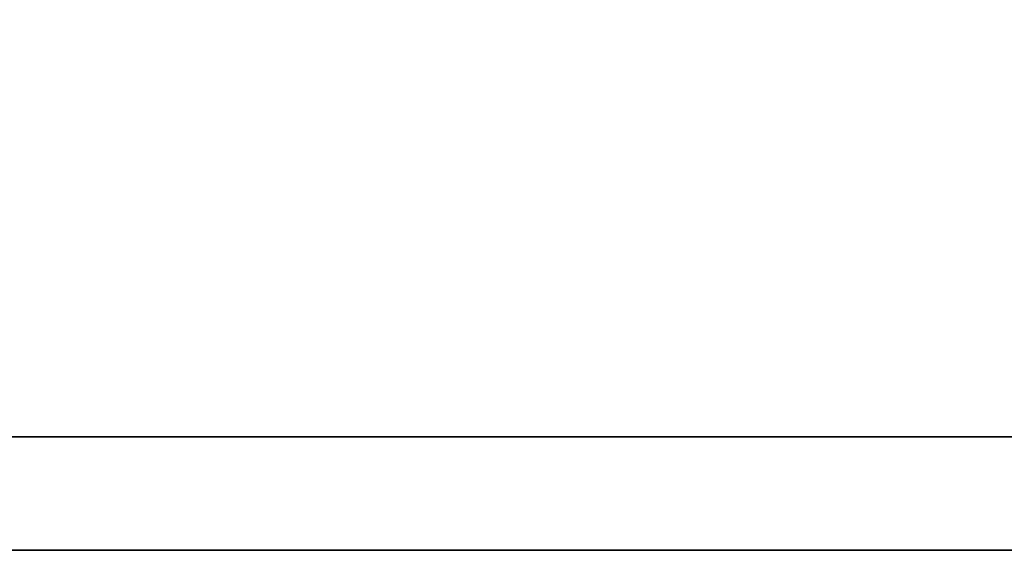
# Model space of a CAD drawing. Header units: millimetres. Extents: x 730 to 1015, y 385 to 481.
# Tile 25 of 47: x 942.645 to 942.952, y 410.6 to 410.765. Entities that reach past the tile are written whole.
import ezdxf

# ---------------------------------------------------------------- set-up
doc = ezdxf.new("R2010")
doc.units = ezdxf.units.MM
doc.header["$LTSCALE"] = 0.15
doc.layers.add('DIM', color=4, linetype='CONTINUOUS')
doc.layers.add('layer 1', color=7, linetype='CONTINUOUS')

# ---------------------------------------------------------------- blocks, each defined once
blk = doc.blocks.new('TBI MOTION logo(完整正式版)')
at = {"layer": 'layer 1', "color": 22, "lineweight": 35}
blk.add_open_spline([(75.90875, -9.47875), (75.90875, -9.47875), (75.90875, -12.28625), (75.90875, -12.28625), (75.90875, -12.28625), (75.90875, -12.28625), (75.90875, -12.47875), (75.90875, -12.47875), (75.90875, -12.47875), (75.90875, -12.47875), (75.71625, -12.47875), (75.71625, -12.47875), (75.71625, -12.47875), (75.71625, -12.47875), (-88.32875, -12.47875), (-88.32875, -12.47875), (-88.32875, -12.47875), (-88.32875, -12.47875), (-88.32875, -13.29375), (-88.32875, -13.29375), (-88.32875, -13.29375), (-88.32875, -13.29375), (82.89125, -13.29375), (82.89125, -13.29375), (82.89125, -13.29375), (82.89125, -13.29375), (75.90875, -9.47875), (75.90875, -9.47875)], degree=3, knots=[0, 0, 0, 0, 0.1428571, 0.1428571, 0.1428571, 0.1428572, 0.2857143, 0.2857143, 0.2857143, 0.2857143, 0.4285714, 0.4285714, 0.4285714, 0.4285714, 0.5714286, 0.5714286, 0.5714286, 0.5714286, 0.7142857, 0.7142857, 0.7142857, 0.7142857, 0.8571429, 0.8571429, 0.8571429, 0.8571429, 1, 1, 1, 1], dxfattribs=at)

msp = doc.modelspace()

# ---------------------------------------------------------------- block references
at = {"layer": 'DIM', "color": 7, "xscale": 0.0433753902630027, "yscale": 0.0433753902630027, "zscale": 0.0433753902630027}
msp.add_blockref('TBI MOTION logo(完整正式版)', (941.78834, 411.17632), dxfattribs=at)

doc.saveas('drawing.dxf')
